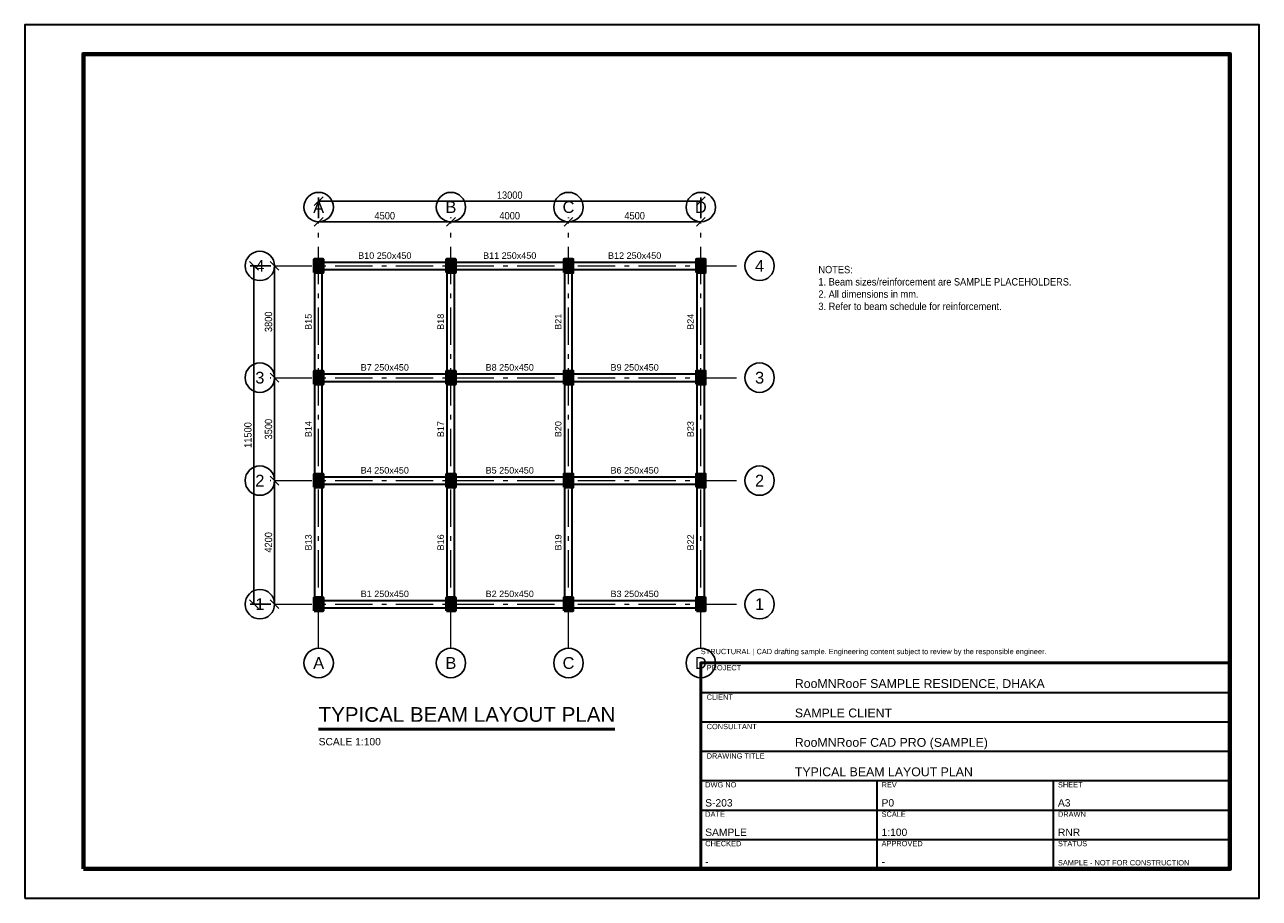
# Model space of a CAD drawing. Header units: millimetres. Extents: x -10000 to 32000, y -10000 to 19700.
import ezdxf
from ezdxf.enums import TextEntityAlignment as Align

# ---------------------------------------------------------------- set-up
doc = ezdxf.new("R2010")
doc.units = ezdxf.units.MM
doc.header["$LTSCALE"] = 100
doc.linetypes.add('RNR_GRID', pattern=[20.6375, 12.7, -3.175, 1.5875, -3.175])
for name, color, linetype, lineweight, true_color in [('ANNO-DIMS', 30, 'Continuous', 18, 0xff9f1c), ('ANNO-GRID', 7, 'Continuous', 25, 0xf8f9fa), ('ANNO-TEXT', 7, 'Continuous', 18, 0xffffff), ('ANNO-TITLE', 7, 'Continuous', 35, 0xffc6ff), ('S-BEAM', 152, 'Continuous', 35, 0x0077b6), ('S-BEAM-TEXT', 132, 'Continuous', 18, 0x00b4d8), ('S-COL', 22, 'Continuous', 50, 0xd62828), ('S-GRID', 253, 'RNR_GRID', 18, 0xadb5bd), ('S-TEXT', 254, 'Continuous', 18, 0xe6e6e6)]:
    doc.layers.add(name, color=color, linetype=linetype, lineweight=lineweight, true_color=true_color)
doc.layers.add('S-HATCH', color=252, linetype='Continuous', lineweight=9, true_color=0x8c8ca0, transparency=0.4)
doc.styles.add('RNR_HEADING', font='arial.ttf')
doc.styles.add('RNR_TEXT', font='arial.ttf', dxfattribs={"width": 0.9})
doc.dimstyles.new('RNR_STRUCT', dxfattribs={"dimscale": 100, "dimtxt": 2.5, "dimasz": 1.5, "dimexe": 1.25, "dimexo": 1.5, "dimgap": 0.8, "dimtad": 1, "dimdec": 0, "dimtxsty": 'RNR_TEXT', "dimtsz": 1.5, "dimcen": 2.5, "dimazin": 3, "dimtfac": 1, "dimtmove": 0, "dimatfit": 3})

msp = doc.modelspace()

# ---------------------------------------------------------------- hatches: boundary and pattern name
at = {"layer": 'S-HATCH', "true_color": 0x8c8ca0}
h = msp.add_hatch(dxfattribs=at)
h.set_pattern_fill('ANSI31', scale=5)
h.paths.add_polyline_path([(-150, 11275), (150, 11275), (150, 11725), (-150, 11725)])
h = msp.add_hatch(dxfattribs=at)
h.set_pattern_fill('ANSI31', scale=5)
h.paths.add_polyline_path([(4350, 11275), (4650, 11275), (4650, 11725), (4350, 11725)])
h = msp.add_hatch(dxfattribs=at)
h.set_pattern_fill('ANSI31', scale=5)
h.paths.add_polyline_path([(8350, 11275), (8650, 11275), (8650, 11725), (8350, 11725)])
h = msp.add_hatch(dxfattribs=at)
h.set_pattern_fill('ANSI31', scale=5)
h.paths.add_polyline_path([(12850, 11275), (13150, 11275), (13150, 11725), (12850, 11725)])
h = msp.add_hatch(dxfattribs=at)
h.set_pattern_fill('ANSI31', scale=5)
h.paths.add_polyline_path([(-150, 7475), (150, 7475), (150, 7925), (-150, 7925)])
h = msp.add_hatch(dxfattribs=at)
h.set_pattern_fill('ANSI31', scale=5)
h.paths.add_polyline_path([(4350, 7475), (4650, 7475), (4650, 7925), (4350, 7925)])
h = msp.add_hatch(dxfattribs=at)
h.set_pattern_fill('ANSI31', scale=5)
h.paths.add_polyline_path([(8350, 7475), (8650, 7475), (8650, 7925), (8350, 7925)])
h = msp.add_hatch(dxfattribs=at)
h.set_pattern_fill('ANSI31', scale=5)
h.paths.add_polyline_path([(12850, 7475), (13150, 7475), (13150, 7925), (12850, 7925)])
h = msp.add_hatch(dxfattribs=at)
h.set_pattern_fill('ANSI31', scale=5)
h.paths.add_polyline_path([(-150, 3975), (150, 3975), (150, 4425), (-150, 4425)])
h = msp.add_hatch(dxfattribs=at)
h.set_pattern_fill('ANSI31', scale=5)
h.paths.add_polyline_path([(4350, 3975), (4650, 3975), (4650, 4425), (4350, 4425)])
h = msp.add_hatch(dxfattribs=at)
h.set_pattern_fill('ANSI31', scale=5)
h.paths.add_polyline_path([(8350, 3975), (8650, 3975), (8650, 4425), (8350, 4425)])
h = msp.add_hatch(dxfattribs=at)
h.set_pattern_fill('ANSI31', scale=5)
h.paths.add_polyline_path([(12850, 3975), (13150, 3975), (13150, 4425), (12850, 4425)])
h = msp.add_hatch(dxfattribs=at)
h.set_pattern_fill('ANSI31', scale=5)
h.paths.add_polyline_path([(-150, -225), (150, -225), (150, 225), (-150, 225)])
h = msp.add_hatch(dxfattribs=at)
h.set_pattern_fill('ANSI31', scale=5)
h.paths.add_polyline_path([(4350, -225), (4650, -225), (4650, 225), (4350, 225)])
h = msp.add_hatch(dxfattribs=at)
h.set_pattern_fill('ANSI31', scale=5)
h.paths.add_polyline_path([(8350, -225), (8650, -225), (8650, 225), (8350, 225)])
h = msp.add_hatch(dxfattribs=at)
h.set_pattern_fill('ANSI31', scale=5)
h.paths.add_polyline_path([(12850, -225), (13150, -225), (13150, 225), (12850, 225)])

# ---------------------------------------------------------------- linework, layer by layer
at = {"layer": 'ANNO-GRID'}
for centre in [(0, 13500), (4500, 13500), (8500, 13500), (13000, 13500), (-2000, 11500), (15000, 11500), (-2000, 7700), (15000, 7700), (-2000, 4200), (15000, 4200), (-2000, 0), (15000, 0), (0, -2000), (4500, -2000), (8500, -2000), (13000, -2000)]:
    msp.add_circle(centre, 500, dxfattribs=at)
at = {"layer": 'ANNO-TEXT', "lineweight": 50}
msp.add_line((0, -4250), (10080, -4250), dxfattribs=at)
at = {"layer": 'ANNO-TITLE'}
for p, q in [((13000, -3000), (31000, -3000)), ((13000, -4000), (31000, -4000)), ((13000, -5000), (31000, -5000)), ((13000, -6000), (31000, -6000)), ((19000, -9000), (19000, -6000)), ((25000, -9000), (25000, -6000)), ((13000, -7000), (31000, -7000)), ((13000, -8000), (31000, -8000))]:
    msp.add_line(p, q, dxfattribs=at)
msp.add_lwpolyline([(-10000, -10000), (32000, -10000), (32000, 19700), (-10000, 19700)], close=True, dxfattribs=at)
at = {"layer": 'ANNO-TITLE', "lineweight": 70}
msp.add_lwpolyline([(-8000, -9000), (31000, -9000), (31000, 18700), (-8000, 18700)], close=True, dxfattribs=at)
at = {"layer": 'ANNO-TITLE', "lineweight": 50}
msp.add_lwpolyline([(13000, -9000), (31000, -9000), (31000, -2000), (13000, -2000)], close=True, dxfattribs=at)
at = {"layer": 'S-BEAM'}
for p, q in [((150, 11625), (4350, 11625)), ((150, 11375), (4350, 11375)), ((4650, 11625), (8350, 11625)), ((4650, 11375), (8350, 11375)), ((8650, 11625), (12850, 11625)), ((8650, 11375), (12850, 11375)), ((-125, 7925), (-125, 11275)), ((125, 7925), (125, 11275)), ((4375, 7925), (4375, 11275)), ((4625, 7925), (4625, 11275)), ((8375, 7925), (8375, 11275)), ((8625, 7925), (8625, 11275)), ((12875, 7925), (12875, 11275)), ((13125, 7925), (13125, 11275)), ((150, 7825), (4350, 7825)), ((150, 7575), (4350, 7575)), ((4650, 7825), (8350, 7825)), ((4650, 7575), (8350, 7575)), ((8650, 7825), (12850, 7825)), ((8650, 7575), (12850, 7575)), ((-125, 4425), (-125, 7475)), ((125, 4425), (125, 7475)), ((4375, 4425), (4375, 7475)), ((4625, 4425), (4625, 7475)), ((8375, 4425), (8375, 7475)), ((8625, 4425), (8625, 7475)), ((12875, 4425), (12875, 7475)), ((13125, 4425), (13125, 7475)), ((150, 4325), (4350, 4325)), ((4650, 4325), (8350, 4325)), ((8650, 4325), (12850, 4325)), ((-125, 225), (-125, 3975)), ((125, 225), (125, 3975)), ((150, 4075), (4350, 4075)), ((4375, 225), (4375, 3975)), ((4625, 225), (4625, 3975)), ((4650, 4075), (8350, 4075)), ((8375, 225), (8375, 3975)), ((8625, 225), (8625, 3975)), ((8650, 4075), (12850, 4075)), ((12875, 225), (12875, 3975)), ((13125, 225), (13125, 3975)), ((150, 125), (4350, 125)), ((4650, 125), (8350, 125)), ((8650, 125), (12850, 125)), ((150, -125), (4350, -125)), ((4650, -125), (8350, -125)), ((8650, -125), (12850, -125))]:
    msp.add_line(p, q, dxfattribs=at)
at = {"layer": 'S-COL'}
for points in [[(-150, 11275), (150, 11275), (150, 11725), (-150, 11725)], [(4350, 11275), (4650, 11275), (4650, 11725), (4350, 11725)], [(8350, 11275), (8650, 11275), (8650, 11725), (8350, 11725)], [(12850, 11275), (13150, 11275), (13150, 11725), (12850, 11725)], [(-150, 7475), (150, 7475), (150, 7925), (-150, 7925)], [(4350, 7475), (4650, 7475), (4650, 7925), (4350, 7925)], [(8350, 7475), (8650, 7475), (8650, 7925), (8350, 7925)], [(12850, 7475), (13150, 7475), (13150, 7925), (12850, 7925)], [(-150, 3975), (150, 3975), (150, 4425), (-150, 4425)], [(4350, 3975), (4650, 3975), (4650, 4425), (4350, 4425)], [(8350, 3975), (8650, 3975), (8650, 4425), (8350, 4425)], [(12850, 3975), (13150, 3975), (13150, 4425), (12850, 4425)], [(-150, -225), (150, -225), (150, 225), (-150, 225)], [(4350, -225), (4650, -225), (4650, 225), (4350, 225)], [(8350, -225), (8650, -225), (8650, 225), (8350, 225)], [(12850, -225), (13150, -225), (13150, 225), (12850, 225)]]:
    msp.add_lwpolyline(points, close=True, dxfattribs=at)
at = {"layer": 'S-GRID'}
for p, q in [((0, -1500), (0, 13000)), ((4500, -1500), (4500, 13000)), ((8500, -1500), (8500, 13000)), ((13000, -1500), (13000, 13000)), ((-1500, 11500), (14500, 11500)), ((-1500, 7700), (14500, 7700)), ((-1500, 4200), (14500, 4200)), ((-1500, 0), (14500, 0))]:
    msp.add_line(p, q, dxfattribs=at)

# ---------------------------------------------------------------- texts
at = {"layer": 'ANNO-GRID', "style": 'RNR_TEXT'}
for s, p in [('A', (0, 13500)), ('B', (4500, 13500)), ('C', (8500, 13500)), ('D', (13000, 13500)), ('4', (-2000, 11500)), ('4', (15000, 11500)), ('3', (-2000, 7700)), ('3', (15000, 7700)), ('2', (-2000, 4200)), ('2', (15000, 4200)), ('1', (-2000, 0)), ('1', (15000, 0)), ('A', (0, -2000)), ('B', (4500, -2000)), ('C', (8500, -2000)), ('D', (13000, -2000))]:
    msp.add_text(s, height=400, dxfattribs=at).set_placement(p, align=Align.MIDDLE_CENTER)
at = {"layer": 'ANNO-TEXT'}
for s, height, style, p in [('TYPICAL BEAM LAYOUT PLAN', 500, 'RNR_HEADING', (0, -4000)), ('SCALE 1:100', 250, 'RNR_TEXT', (0, -4800))]:
    msp.add_text(s, height=height, dxfattribs=dict(at, style=style)).set_placement(p)
at = {"layer": 'ANNO-TITLE', "style": 'RNR_TEXT'}
for s, height, p in [('STRUCTURAL | CAD drafting sample. Engineering content subject to review by the responsible engineer.', 180, (13000, -1700)), ('PROJECT', 180, (13200, -2250)), ('RooMNRooF SAMPLE RESIDENCE, DHAKA', 300, (16200, -2850)), ('CLIENT', 180, (13200, -3250)), ('SAMPLE CLIENT', 300, (16200, -3850)), ('CONSULTANT', 180, (13200, -4250)), ('RooMNRooF CAD PRO (SAMPLE)', 300, (16200, -4850)), ('DRAWING TITLE', 180, (13200, -5250)), ('TYPICAL BEAM LAYOUT PLAN', 300, (16200, -5850)), ('DWG NO', 180, (13150, -6230)), ('REV', 180, (19150, -6230)), ('SHEET', 180, (25150, -6230)), ('S-203', 250, (13150, -6880)), ('P0', 250, (19150, -6880)), ('A3', 250, (25150, -6880)), ('DATE', 180, (13150, -7230)), ('SCALE', 180, (19150, -7230)), ('DRAWN', 180, (25150, -7230)), ('SAMPLE', 250, (13150, -7880)), ('1:100', 250, (19150, -7880)), ('RNR', 250, (25150, -7880)), ('CHECKED', 180, (13150, -8230)), ('APPROVED', 180, (19150, -8230)), ('STATUS', 180, (25150, -8230)), ('-', 250, (13150, -8880)), ('-', 250, (19150, -8880)), ('SAMPLE - NOT FOR CONSTRUCTION', 180, (25150, -8880))]:
    msp.add_text(s, height=height, dxfattribs=at).set_placement(p)
at = {"layer": 'S-BEAM-TEXT', "style": 'RNR_TEXT'}
for s, p in [('B10 250x450', (2250, 11850)), ('B11 250x450', (6500, 11850)), ('B12 250x450', (10750, 11850)), ('B7 250x450', (2250, 8050)), ('B8 250x450', (6500, 8050)), ('B9 250x450', (10750, 8050)), ('B4 250x450', (2250, 4550)), ('B5 250x450', (6500, 4550)), ('B6 250x450', (10750, 4550)), ('B1 250x450', (2250, 350)), ('B2 250x450', (6500, 350)), ('B3 250x450', (10750, 350))]:
    msp.add_text(s, height=220, dxfattribs=at).set_placement(p, align=Align.MIDDLE_CENTER)
for s, p in [('B15', (-350, 9600)), ('B18', (4150, 9600)), ('B21', (8150, 9600)), ('B24', (12650, 9600)), ('B14', (-350, 5950)), ('B17', (4150, 5950)), ('B20', (8150, 5950)), ('B23', (12650, 5950)), ('B13', (-350, 2100)), ('B16', (4150, 2100)), ('B19', (8150, 2100)), ('B22', (12650, 2100))]:
    msp.add_text(s, height=220, rotation=90, dxfattribs=at).set_placement(p, align=Align.MIDDLE_CENTER)
at = {"layer": 'S-TEXT', "insert": (17000, 11500), "char_height": 250, "width": 12000, "attachment_point": 1, "style": 'RNR_TEXT'}
msp.add_mtext('NOTES:\\P1. Beam sizes/reinforcement are SAMPLE PLACEHOLDERS.\\P2. All dimensions in mm.\\P3. Refer to beam schedule for reinforcement.', dxfattribs=at)

# ---------------------------------------------------------------- dimensions: what is measured, and where the dimension line sits
at = {"layer": 'ANNO-DIMS'}
for base, p1, p2 in [((0, 13700), (0, 13000), (13000, 13000)), ((0, 13000), (0, 13000), (4500, 13000)), ((4500, 13000), (4500, 13000), (8500, 13000)), ((8500, 13000), (8500, 13000), (13000, 13000))]:
    msp.add_linear_dim(base=base, p1=p1, p2=p2, dimstyle='RNR_STRUCT', override={"dimscale": 100}, dxfattribs=at).render()
for base, p1, p2 in [((-2200, 0), (-1500, 0), (-1500, 11500)), ((-1500, 7700), (-1500, 7700), (-1500, 11500)), ((-1500, 4200), (-1500, 4200), (-1500, 7700)), ((-1500, 0), (-1500, 0), (-1500, 4200))]:
    msp.add_linear_dim(base=base, p1=p1, p2=p2, angle=90, dimstyle='RNR_STRUCT', override={"dimscale": 100}, dxfattribs=at).render()

doc.saveas('drawing.dxf')
